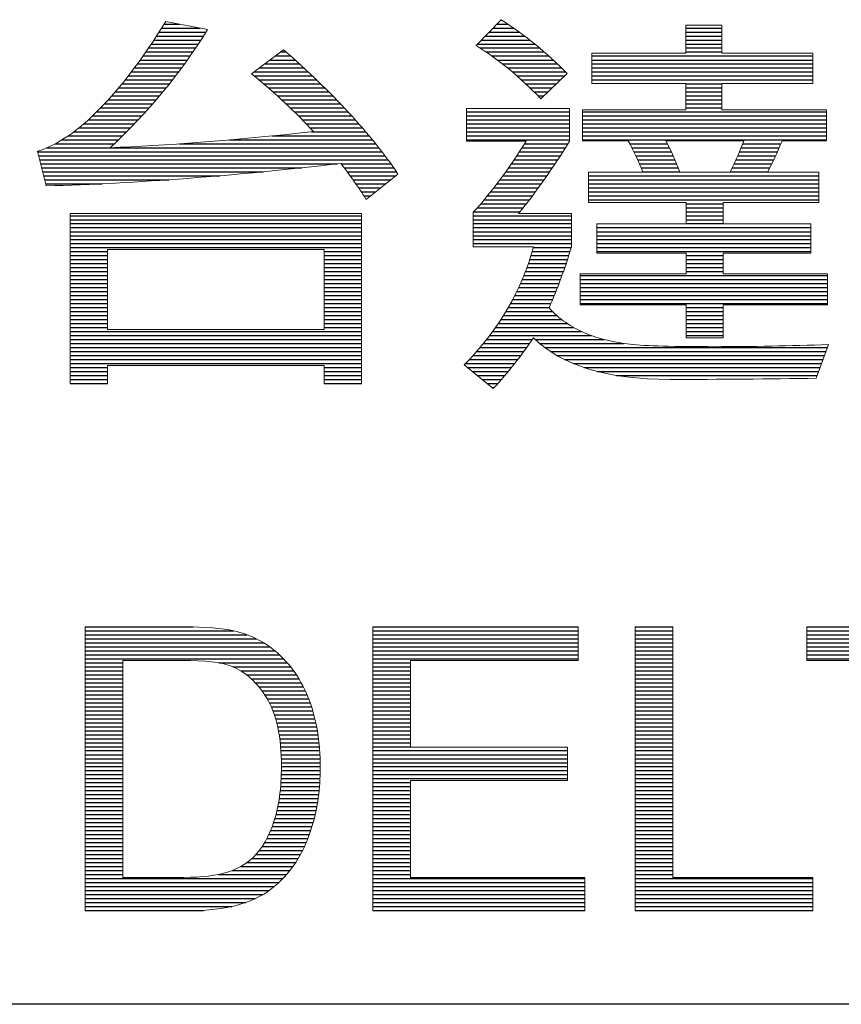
# Model space of a CAD drawing. Header units: millimetres. Extents: x 0 to 1700, y 17 to 1205.
# Tile 15 of 51: x 353 to 408, y 154 to 221. Entities that reach past the tile are written whole.
import ezdxf

# ---------------------------------------------------------------- set-up
doc = ezdxf.new("R2010")
doc.units = ezdxf.units.MM
doc.header["$LTSCALE"] = 77.505185
doc.layers.get('0').update_dxf_attribs({"linetype": 'CONTINUOUS'})
doc.layers.add('DF', color=3, linetype='CONTINUOUS')
doc.layers.add('TXT', color=7, linetype='CONTINUOUS')

# ---------------------------------------------------------------- blocks, each defined once
blk = doc.blocks.new('A$C16500')
at = {"color": 4}
for p, q in [((73.554, 19.154), (73.573, 19.154)), ((66.699, 18.992), (67.469, 18.992)), ((66.75, 19.073), (67.061, 19.073)), ((73.398, 18.992), (73.812, 18.992)), ((73.476, 19.073), (73.695, 19.073)), ((77.292, 18.992), (78.023, 18.992)), ((66.542, 18.75), (67.491, 18.75)), ((66.595, 18.831), (67.543, 18.831)), ((66.647, 18.912), (67.594, 18.912)), ((73.162, 18.75), (74.138, 18.75)), ((73.241, 18.831), (74.033, 18.831)), ((73.319, 18.912), (73.925, 18.912)), ((77.292, 18.912), (78.023, 18.912)), ((77.292, 18.831), (78.023, 18.831)), ((77.292, 18.75), (78.023, 18.75)), ((66.433, 18.589), (67.385, 18.589)), ((66.488, 18.669), (67.439, 18.669)), ((73.084, 18.669), (74.239, 18.669)), ((73.13, 18.589), (74.337, 18.589)), ((77.292, 18.669), (78.023, 18.669)), ((77.292, 18.589), (78.023, 18.589)), ((66.263, 18.346), (67.218, 18.346)), ((66.321, 18.427), (67.274, 18.427)), ((66.377, 18.508), (67.33, 18.508)), ((68.885, 18.346), (69.395, 18.346)), ((68.991, 18.427), (69.304, 18.427)), ((69.096, 18.508), (69.212, 18.508)), ((73.254, 18.508), (74.431, 18.508)), ((73.371, 18.427), (74.523, 18.427)), ((73.482, 18.346), (74.612, 18.346)), ((75.394, 18.427), (79.861, 18.427)), ((75.394, 18.346), (79.861, 18.346)), ((77.292, 18.508), (78.023, 18.508)), ((66.145, 18.185), (67.101, 18.185)), ((66.205, 18.266), (67.16, 18.266)), ((68.674, 18.185), (69.573, 18.185)), ((68.78, 18.266), (69.484, 18.266)), ((73.588, 18.266), (74.698, 18.266)), ((73.69, 18.185), (74.782, 18.185)), ((75.394, 18.266), (79.861, 18.266)), ((75.394, 18.185), (79.861, 18.185)), ((65.959, 17.943), (66.918, 17.943)), ((66.022, 18.023), (66.98, 18.023)), ((66.084, 18.104), (67.041, 18.104)), ((68.565, 18.023), (69.746, 18.023)), ((68.568, 18.104), (69.66, 18.104)), ((68.663, 17.943), (69.831, 17.943)), ((73.787, 18.104), (74.863, 18.104)), ((73.881, 18.023), (74.844, 18.023)), ((73.971, 17.943), (74.759, 17.943)), ((75.394, 18.104), (79.861, 18.104)), ((75.394, 18.023), (79.861, 18.023)), ((75.394, 17.943), (79.861, 17.943)), ((65.827, 17.781), (66.79, 17.781)), ((65.894, 17.862), (66.854, 17.862)), ((68.759, 17.862), (69.915, 17.862)), ((68.853, 17.781), (69.997, 17.781)), ((74.059, 17.862), (74.675, 17.862)), ((74.144, 17.781), (74.59, 17.781)), ((77.292, 17.862), (78.023, 17.862)), ((77.292, 17.781), (78.023, 17.781)), ((65.617, 17.539), (66.588, 17.539)), ((65.689, 17.62), (66.656, 17.62)), ((65.759, 17.7), (66.724, 17.7)), ((68.945, 17.7), (70.079, 17.7)), ((69.036, 17.62), (70.159, 17.62)), ((69.125, 17.539), (70.238, 17.539)), ((74.227, 17.7), (74.506, 17.7)), ((74.307, 17.62), (74.421, 17.62)), ((77.292, 17.7), (78.023, 17.7)), ((77.292, 17.62), (78.023, 17.62)), ((77.292, 17.539), (78.023, 17.539)), ((65.465, 17.377), (66.447, 17.377)), ((65.542, 17.458), (66.518, 17.458)), ((69.212, 17.458), (70.315, 17.458)), ((69.297, 17.377), (70.392, 17.377)), ((77.292, 17.458), (78.023, 17.458)), ((77.292, 17.377), (78.023, 17.377)), ((65.214, 17.135), (66.225, 17.135)), ((65.301, 17.216), (66.3, 17.216)), ((65.385, 17.297), (66.375, 17.297)), ((69.381, 17.297), (70.467, 17.297)), ((69.463, 17.216), (70.541, 17.216)), ((69.543, 17.135), (70.614, 17.135)), ((72.862, 17.297), (74.943, 17.297)), ((72.862, 17.216), (74.943, 17.216)), ((72.862, 17.135), (74.943, 17.135)), ((75.203, 17.297), (80.137, 17.297)), ((75.203, 17.216), (80.137, 17.216)), ((75.203, 17.135), (80.137, 17.135)), ((65.024, 16.974), (66.069, 16.974)), ((65.122, 17.054), (66.148, 17.054)), ((69.621, 17.054), (70.685, 17.054)), ((69.697, 16.974), (70.756, 16.974)), ((72.862, 17.054), (74.943, 17.054)), ((72.862, 16.974), (74.943, 16.974)), ((75.203, 17.054), (80.137, 17.054)), ((75.203, 16.974), (80.137, 16.974)), ((64.684, 16.731), (65.824, 16.731)), ((64.808, 16.812), (65.907, 16.812)), ((64.92, 16.893), (65.989, 16.893)), ((68.069, 16.731), (70.959, 16.731)), ((68.938, 16.812), (70.892, 16.812)), ((69.728, 16.893), (70.824, 16.893)), ((72.862, 16.893), (74.943, 16.893)), ((72.862, 16.812), (74.943, 16.812)), ((72.862, 16.731), (74.943, 16.731)), ((75.203, 16.893), (80.137, 16.893)), ((75.203, 16.812), (80.137, 16.812)), ((75.203, 16.731), (80.137, 16.731)), ((64.377, 16.57), (71.087, 16.57)), ((64.543, 16.651), (65.738, 16.651)), ((67.056, 16.651), (71.024, 16.651)), ((73.983, 16.57), (74.859, 16.57)), ((74.035, 16.651), (74.909, 16.651)), ((76.16, 16.651), (76.922, 16.651)), ((76.203, 16.57), (76.962, 16.57)), ((78.409, 16.57), (79.18, 16.57)), ((78.44, 16.651), (79.213, 16.651)), ((64.193, 16.489), (71.15, 16.489)), ((64.213, 16.408), (71.211, 16.408)), ((73.878, 16.408), (74.756, 16.408)), ((73.931, 16.489), (74.808, 16.489)), ((76.244, 16.489), (77.001, 16.489)), ((76.284, 16.408), (77.038, 16.408)), ((78.342, 16.408), (79.109, 16.408)), ((78.376, 16.489), (79.145, 16.489)), ((64.233, 16.328), (71.271, 16.328)), ((64.253, 16.247), (70.25, 16.247)), ((64.273, 16.166), (69.534, 16.166)), ((70.323, 16.247), (71.33, 16.247)), ((70.386, 16.166), (71.387, 16.166)), ((73.714, 16.166), (74.596, 16.166)), ((73.77, 16.247), (74.65, 16.247)), ((73.824, 16.328), (74.703, 16.328)), ((76.322, 16.328), (77.073, 16.328)), ((76.358, 16.247), (77.107, 16.247)), ((76.392, 16.166), (77.14, 16.166)), ((78.232, 16.166), (78.992, 16.166)), ((78.27, 16.247), (79.033, 16.247)), ((78.307, 16.328), (79.072, 16.328)), ((64.294, 16.085), (68.751, 16.085)), ((64.314, 16.005), (67.874, 16.005)), ((70.447, 16.085), (71.443, 16.085)), ((70.506, 16.005), (71.43, 16.005)), ((73.598, 16.005), (74.485, 16.005)), ((73.657, 16.085), (74.541, 16.085)), ((75.325, 16.005), (79.979, 16.005)), ((76.424, 16.085), (77.172, 16.085)), ((78.192, 16.085), (78.949, 16.085)), ((64.334, 15.924), (66.844, 15.924)), ((64.354, 15.843), (65.494, 15.843)), ((70.565, 15.924), (71.33, 15.924)), ((70.621, 15.843), (71.229, 15.843)), ((70.677, 15.762), (71.129, 15.762)), ((73.416, 15.762), (74.313, 15.762)), ((73.478, 15.843), (74.371, 15.843)), ((73.539, 15.924), (74.428, 15.924)), ((75.325, 15.924), (79.979, 15.924)), ((75.325, 15.843), (79.979, 15.843)), ((75.325, 15.762), (79.979, 15.762)), ((70.731, 15.682), (71.029, 15.682)), ((70.783, 15.601), (70.928, 15.601)), ((73.287, 15.601), (74.193, 15.601)), ((73.352, 15.682), (74.253, 15.682)), ((75.325, 15.682), (79.979, 15.682)), ((75.325, 15.601), (79.979, 15.601)), ((73.079, 15.359), (74.007, 15.359)), ((73.151, 15.439), (74.07, 15.439)), ((73.22, 15.52), (74.132, 15.52)), ((75.325, 15.52), (79.979, 15.52)), ((77.3, 15.439), (78.048, 15.439)), ((77.3, 15.359), (78.048, 15.359)), ((64.845, 15.197), (70.738, 15.197)), ((72.995, 15.197), (74.983, 15.197)), ((73.006, 15.278), (73.942, 15.278)), ((77.3, 15.278), (78.048, 15.278)), ((77.3, 15.197), (78.048, 15.197)), ((64.845, 15.116), (70.738, 15.116)), ((64.845, 15.036), (70.738, 15.036)), ((64.845, 14.955), (70.738, 14.955)), ((72.995, 15.116), (74.983, 15.116)), ((72.995, 15.036), (74.983, 15.036)), ((72.995, 14.955), (74.983, 14.955)), ((75.491, 14.955), (79.82, 14.955)), ((77.3, 15.116), (78.048, 15.116)), ((77.3, 15.036), (78.048, 15.036)), ((64.845, 14.874), (70.738, 14.874)), ((64.845, 14.793), (70.738, 14.793)), ((72.995, 14.874), (74.983, 14.874)), ((72.995, 14.793), (74.983, 14.793)), ((75.491, 14.874), (79.82, 14.874)), ((75.491, 14.793), (79.82, 14.793)), ((64.845, 14.713), (70.738, 14.713)), ((64.845, 14.632), (70.738, 14.632)), ((64.845, 14.551), (70.738, 14.551)), ((72.995, 14.713), (74.983, 14.713)), ((72.995, 14.632), (74.983, 14.632)), ((74.207, 14.551), (74.978, 14.551)), ((75.491, 14.713), (79.82, 14.713)), ((75.491, 14.632), (79.82, 14.632)), ((75.491, 14.551), (79.82, 14.551)), ((64.845, 14.47), (65.605, 14.47)), ((64.845, 14.39), (65.605, 14.39)), ((69.982, 14.47), (70.738, 14.47)), ((69.982, 14.39), (70.738, 14.39)), ((74.162, 14.39), (74.927, 14.39)), ((74.185, 14.47), (74.953, 14.47)), ((75.491, 14.47), (79.82, 14.47)), ((77.3, 14.39), (78.048, 14.39)), ((64.845, 14.309), (65.605, 14.309)), ((64.845, 14.228), (65.605, 14.228)), ((64.845, 14.147), (65.605, 14.147)), ((69.982, 14.309), (70.738, 14.309)), ((69.982, 14.228), (70.738, 14.228)), ((69.982, 14.147), (70.738, 14.147)), ((74.082, 14.147), (74.846, 14.147)), ((74.11, 14.228), (74.874, 14.228)), ((74.137, 14.309), (74.901, 14.309)), ((77.3, 14.309), (78.048, 14.309)), ((77.3, 14.228), (78.048, 14.228)), ((77.3, 14.147), (78.048, 14.147)), ((64.845, 14.067), (65.605, 14.067)), ((64.845, 13.986), (65.605, 13.986)), ((69.982, 14.067), (70.738, 14.067)), ((69.982, 13.986), (70.738, 13.986)), ((74.021, 13.986), (74.789, 13.986)), ((74.052, 14.067), (74.818, 14.067)), ((75.158, 13.986), (80.154, 13.986)), ((77.3, 14.067), (78.048, 14.067)), ((64.845, 13.905), (65.605, 13.905)), ((64.845, 13.824), (65.605, 13.824)), ((64.845, 13.744), (65.605, 13.744)), ((69.982, 13.905), (70.738, 13.905)), ((69.982, 13.824), (70.738, 13.824)), ((69.982, 13.744), (70.738, 13.744)), ((73.916, 13.744), (74.698, 13.744)), ((73.952, 13.824), (74.729, 13.824)), ((73.987, 13.905), (74.76, 13.905)), ((75.158, 13.905), (80.154, 13.905)), ((75.158, 13.824), (80.154, 13.824)), ((75.158, 13.744), (80.154, 13.744)), ((64.845, 13.663), (65.605, 13.663)), ((64.845, 13.582), (65.605, 13.582)), ((69.982, 13.663), (70.738, 13.663)), ((69.982, 13.582), (70.738, 13.582)), ((73.837, 13.582), (74.634, 13.582)), ((73.877, 13.663), (74.667, 13.663)), ((75.158, 13.663), (80.154, 13.663)), ((75.158, 13.582), (80.154, 13.582)), ((64.845, 13.501), (65.605, 13.501)), ((64.845, 13.421), (65.605, 13.421)), ((69.982, 13.501), (70.738, 13.501)), ((69.982, 13.421), (70.738, 13.421)), ((73.751, 13.421), (74.567, 13.421)), ((73.795, 13.501), (74.601, 13.501)), ((75.158, 13.501), (80.154, 13.501)), ((75.158, 13.421), (80.154, 13.421)), ((64.845, 13.34), (65.605, 13.34)), ((64.845, 13.259), (65.605, 13.259)), ((64.845, 13.178), (65.605, 13.178)), ((69.982, 13.34), (70.738, 13.34)), ((69.982, 13.259), (70.738, 13.259)), ((69.982, 13.178), (70.738, 13.178)), ((73.607, 13.178), (74.684, 13.178)), ((73.657, 13.259), (74.598, 13.259)), ((73.705, 13.34), (74.531, 13.34)), ((77.3, 13.34), (78.048, 13.34)), ((77.3, 13.259), (78.048, 13.259)), ((77.3, 13.178), (78.048, 13.178)), ((64.845, 13.098), (65.605, 13.098)), ((64.845, 13.017), (65.605, 13.017)), ((69.982, 13.098), (70.738, 13.098)), ((69.982, 13.017), (70.738, 13.017)), ((73.501, 13.017), (74.894, 13.017)), ((73.555, 13.098), (74.781, 13.098)), ((77.3, 13.098), (78.048, 13.098)), ((77.3, 13.017), (78.048, 13.017)), ((64.845, 12.936), (65.605, 12.936)), ((64.845, 12.855), (70.738, 12.855)), ((64.845, 12.775), (70.738, 12.775)), ((69.982, 12.936), (70.738, 12.936)), ((73.327, 12.775), (75.385, 12.775)), ((73.387, 12.855), (75.186, 12.855)), ((73.445, 12.936), (75.026, 12.936)), ((77.3, 12.936), (78.048, 12.936)), ((77.3, 12.855), (78.048, 12.855)), ((77.3, 12.775), (78.048, 12.775)), ((64.845, 12.694), (70.738, 12.694)), ((64.845, 12.613), (70.738, 12.613)), ((73.2, 12.613), (74.134, 12.613)), ((73.265, 12.694), (74.189, 12.694)), ((74.245, 12.694), (75.64, 12.694)), ((74.337, 12.613), (76.033, 12.613)), ((64.845, 12.532), (70.738, 12.532)), ((64.845, 12.452), (70.738, 12.452)), ((64.845, 12.371), (70.738, 12.371)), ((72.993, 12.371), (73.959, 12.371)), ((73.065, 12.452), (74.019, 12.452)), ((73.134, 12.532), (74.077, 12.532)), ((74.44, 12.532), (80.156, 12.532)), ((74.555, 12.452), (80.126, 12.452)), ((74.687, 12.371), (80.097, 12.371)), ((64.845, 12.29), (70.738, 12.29)), ((64.845, 12.209), (70.738, 12.209)), ((72.843, 12.209), (73.835, 12.209)), ((72.92, 12.29), (73.898, 12.29)), ((74.838, 12.29), (80.068, 12.29)), ((75.016, 12.209), (80.038, 12.209)), ((64.845, 12.129), (65.605, 12.129)), ((64.845, 12.048), (65.605, 12.048)), ((64.845, 11.967), (65.605, 11.967)), ((69.982, 12.129), (70.738, 12.129)), ((69.982, 12.048), (70.738, 12.048)), ((69.982, 11.967), (70.738, 11.967)), ((72.876, 12.129), (73.771, 12.129)), ((72.976, 12.048), (73.705, 12.048)), ((73.075, 11.967), (73.637, 11.967)), ((75.232, 12.129), (80.009, 12.129)), ((75.506, 12.048), (79.98, 12.048)), ((75.892, 11.967), (79.95, 11.967)), ((64.845, 11.886), (65.605, 11.886)), ((64.845, 11.806), (65.605, 11.806)), ((69.982, 11.886), (70.738, 11.886)), ((69.982, 11.806), (70.738, 11.806)), ((73.175, 11.886), (73.567, 11.886)), ((73.275, 11.806), (73.496, 11.806)), ((73.375, 11.725), (73.422, 11.725)), ((65.153, 6.88), (67.337, 6.88)), ((65.153, 6.799), (68.154, 6.799)), ((70.965, 6.88), (75.119, 6.88)), ((70.965, 6.799), (75.119, 6.799)), ((76.27, 6.88), (77.031, 6.88)), ((76.27, 6.799), (77.031, 6.799)), ((79.74, 6.88), (84.293, 6.88)), ((79.74, 6.799), (84.293, 6.799)), ((65.153, 6.718), (68.428, 6.718)), ((65.153, 6.638), (68.617, 6.638)), ((70.965, 6.718), (75.119, 6.718)), ((70.965, 6.638), (75.119, 6.638)), ((76.27, 6.718), (77.031, 6.718)), ((76.27, 6.638), (77.031, 6.638)), ((79.74, 6.718), (84.293, 6.718)), ((79.74, 6.638), (84.293, 6.638)), ((65.153, 6.557), (68.764, 6.557)), ((65.153, 6.476), (68.886, 6.476)), ((65.153, 6.395), (68.989, 6.395)), ((70.965, 6.557), (75.119, 6.557)), ((70.965, 6.476), (75.119, 6.476)), ((70.965, 6.395), (75.119, 6.395)), ((76.27, 6.557), (77.031, 6.557)), ((76.27, 6.476), (77.031, 6.476)), ((76.27, 6.395), (77.031, 6.395)), ((79.74, 6.557), (84.293, 6.557)), ((79.74, 6.476), (84.293, 6.476)), ((79.74, 6.395), (84.293, 6.395)), ((65.153, 6.315), (69.08, 6.315)), ((65.153, 6.234), (69.162, 6.234)), ((70.965, 6.315), (75.119, 6.315)), ((70.965, 6.234), (75.119, 6.234)), ((76.27, 6.315), (77.031, 6.315)), ((76.27, 6.234), (77.031, 6.234)), ((79.74, 6.315), (84.293, 6.315)), ((79.74, 6.234), (84.293, 6.234)), ((65.153, 6.153), (65.913, 6.153)), ((65.153, 6.072), (65.913, 6.072)), ((65.153, 5.992), (65.913, 5.992)), ((67.851, 6.153), (69.237, 6.153)), ((68.138, 6.072), (69.304, 6.072)), ((68.295, 5.992), (69.366, 5.992)), ((70.965, 6.153), (71.725, 6.153)), ((70.965, 6.072), (71.725, 6.072)), ((70.965, 5.992), (71.725, 5.992)), ((76.27, 6.153), (77.031, 6.153)), ((76.27, 6.072), (77.031, 6.072)), ((76.27, 5.992), (77.031, 5.992)), ((65.153, 5.911), (65.913, 5.911)), ((65.153, 5.83), (65.913, 5.83)), ((68.413, 5.911), (69.422, 5.911)), ((68.509, 5.83), (69.473, 5.83)), ((70.965, 5.911), (71.725, 5.911)), ((70.965, 5.83), (71.725, 5.83)), ((76.27, 5.911), (77.031, 5.911)), ((76.27, 5.83), (77.031, 5.83)), ((65.153, 5.749), (65.913, 5.749)), ((65.153, 5.669), (65.913, 5.669)), ((65.153, 5.588), (65.913, 5.588)), ((68.59, 5.749), (69.52, 5.749)), ((68.66, 5.669), (69.562, 5.669)), ((68.723, 5.588), (69.601, 5.588)), ((70.965, 5.749), (71.725, 5.749)), ((70.965, 5.669), (71.725, 5.669)), ((70.965, 5.588), (71.725, 5.588)), ((76.27, 5.749), (77.031, 5.749)), ((76.27, 5.669), (77.031, 5.669)), ((76.27, 5.588), (77.031, 5.588)), ((65.153, 5.507), (65.913, 5.507)), ((65.153, 5.426), (65.913, 5.426)), ((68.779, 5.507), (69.637, 5.507)), ((68.83, 5.426), (69.67, 5.426)), ((70.965, 5.507), (71.725, 5.507)), ((70.965, 5.426), (71.725, 5.426)), ((76.27, 5.507), (77.031, 5.507)), ((76.27, 5.426), (77.031, 5.426)), ((65.153, 5.346), (65.913, 5.346)), ((65.153, 5.265), (65.913, 5.265)), ((65.153, 5.184), (65.913, 5.184)), ((68.875, 5.346), (69.7, 5.346)), ((68.914, 5.265), (69.727, 5.265)), ((68.947, 5.184), (69.752, 5.184)), ((70.965, 5.346), (71.725, 5.346)), ((70.965, 5.265), (71.725, 5.265)), ((70.965, 5.184), (71.725, 5.184)), ((76.27, 5.346), (77.031, 5.346)), ((76.27, 5.265), (77.031, 5.265)), ((76.27, 5.184), (77.031, 5.184)), ((65.153, 5.103), (65.913, 5.103)), ((65.153, 5.023), (65.913, 5.023)), ((68.976, 5.103), (69.775, 5.103)), ((69.002, 5.023), (69.795, 5.023)), ((70.965, 5.103), (71.725, 5.103)), ((70.965, 5.023), (71.725, 5.023)), ((76.27, 5.103), (77.031, 5.103)), ((76.27, 5.023), (77.031, 5.023)), ((65.153, 4.942), (65.913, 4.942)), ((65.153, 4.861), (65.913, 4.861)), ((65.153, 4.78), (65.913, 4.78)), ((69.024, 4.942), (69.814, 4.942)), ((69.043, 4.861), (69.83, 4.861)), ((69.059, 4.78), (69.845, 4.78)), ((70.965, 4.942), (71.725, 4.942)), ((70.965, 4.861), (71.725, 4.861)), ((70.965, 4.78), (71.725, 4.78)), ((76.27, 4.942), (77.031, 4.942)), ((76.27, 4.861), (77.031, 4.861)), ((76.27, 4.78), (77.031, 4.78)), ((65.153, 4.7), (65.913, 4.7)), ((65.153, 4.619), (65.913, 4.619)), ((69.073, 4.7), (69.857, 4.7)), ((69.085, 4.619), (69.868, 4.619)), ((70.965, 4.7), (71.725, 4.7)), ((70.965, 4.619), (71.725, 4.619)), ((76.27, 4.7), (77.031, 4.7)), ((76.27, 4.619), (77.031, 4.619)), ((65.153, 4.538), (65.913, 4.538)), ((65.153, 4.457), (65.913, 4.457)), ((69.095, 4.538), (69.878, 4.538)), ((69.103, 4.457), (69.886, 4.457)), ((70.965, 4.538), (71.725, 4.538)), ((70.965, 4.457), (71.725, 4.457)), ((76.27, 4.538), (77.031, 4.538)), ((76.27, 4.457), (77.031, 4.457)), ((65.153, 4.377), (65.913, 4.377)), ((65.153, 4.296), (65.913, 4.296)), ((65.153, 4.215), (65.913, 4.215)), ((69.109, 4.377), (69.892, 4.377)), ((69.114, 4.296), (69.897, 4.296)), ((69.117, 4.215), (69.9, 4.215)), ((70.965, 4.377), (74.903, 4.377)), ((70.965, 4.296), (74.903, 4.296)), ((70.965, 4.215), (74.903, 4.215)), ((76.27, 4.377), (77.031, 4.377)), ((76.27, 4.296), (77.031, 4.296)), ((76.27, 4.215), (77.031, 4.215)), ((65.153, 4.134), (65.913, 4.134)), ((65.153, 4.054), (65.913, 4.054)), ((69.119, 4.134), (69.902, 4.134)), ((69.119, 4.054), (69.903, 4.054)), ((70.965, 4.134), (74.903, 4.134)), ((70.965, 4.054), (74.903, 4.054)), ((76.27, 4.134), (77.031, 4.134)), ((76.27, 4.054), (77.031, 4.054)), ((65.153, 3.973), (65.913, 3.973)), ((65.153, 3.892), (65.913, 3.892)), ((65.153, 3.811), (65.913, 3.811)), ((69.114, 3.811), (69.898, 3.811)), ((69.117, 3.892), (69.901, 3.892)), ((69.119, 3.973), (69.903, 3.973)), ((70.965, 3.973), (74.903, 3.973)), ((70.965, 3.892), (74.903, 3.892)), ((70.965, 3.811), (74.903, 3.811)), ((76.27, 3.973), (77.031, 3.973)), ((76.27, 3.892), (77.031, 3.892)), ((76.27, 3.811), (77.031, 3.811)), ((65.153, 3.731), (65.913, 3.731)), ((65.153, 3.65), (65.913, 3.65)), ((69.103, 3.65), (69.889, 3.65)), ((69.109, 3.731), (69.894, 3.731)), ((70.965, 3.731), (71.725, 3.731)), ((70.965, 3.65), (71.725, 3.65)), ((76.27, 3.731), (77.031, 3.731)), ((76.27, 3.65), (77.031, 3.65)), ((65.153, 3.569), (65.913, 3.569)), ((65.153, 3.488), (65.913, 3.488)), ((65.153, 3.408), (65.913, 3.408)), ((69.075, 3.408), (69.863, 3.408)), ((69.086, 3.488), (69.873, 3.488)), ((69.096, 3.569), (69.882, 3.569)), ((70.965, 3.569), (71.725, 3.569)), ((70.965, 3.488), (71.725, 3.488)), ((70.965, 3.408), (71.725, 3.408)), ((76.27, 3.569), (77.031, 3.569)), ((76.27, 3.488), (77.031, 3.488)), ((76.27, 3.408), (77.031, 3.408)), ((65.153, 3.327), (65.913, 3.327)), ((65.153, 3.246), (65.913, 3.246)), ((69.047, 3.246), (69.837, 3.246)), ((69.062, 3.327), (69.851, 3.327)), ((70.965, 3.327), (71.725, 3.327)), ((70.965, 3.246), (71.725, 3.246)), ((76.27, 3.327), (77.031, 3.327)), ((76.27, 3.246), (77.031, 3.246)), ((65.153, 3.165), (65.913, 3.165)), ((65.153, 3.085), (65.913, 3.085)), ((65.153, 3.004), (65.913, 3.004)), ((68.986, 3.004), (69.784, 3.004)), ((69.009, 3.085), (69.804, 3.085)), ((69.029, 3.165), (69.822, 3.165)), ((70.965, 3.165), (71.725, 3.165)), ((70.965, 3.085), (71.725, 3.085)), ((70.965, 3.004), (71.725, 3.004)), ((76.27, 3.165), (77.031, 3.165)), ((76.27, 3.085), (77.031, 3.085)), ((76.27, 3.004), (77.031, 3.004)), ((65.153, 2.923), (65.913, 2.923)), ((65.153, 2.842), (65.913, 2.842)), ((68.932, 2.842), (69.737, 2.842)), ((68.961, 2.923), (69.762, 2.923)), ((70.965, 2.923), (71.725, 2.923)), ((70.965, 2.842), (71.725, 2.842)), ((76.27, 2.923), (77.031, 2.923)), ((76.27, 2.842), (77.031, 2.842)), ((65.153, 2.762), (65.913, 2.762)), ((65.153, 2.681), (65.913, 2.681)), ((65.153, 2.6), (65.913, 2.6)), ((68.823, 2.6), (69.653, 2.6)), ((68.863, 2.681), (69.683, 2.681)), ((68.899, 2.762), (69.711, 2.762)), ((70.965, 2.762), (71.725, 2.762)), ((70.965, 2.681), (71.725, 2.681)), ((70.965, 2.6), (71.725, 2.6)), ((76.27, 2.762), (77.031, 2.762)), ((76.27, 2.681), (77.031, 2.681)), ((76.27, 2.6), (77.031, 2.6)), ((65.153, 2.519), (65.913, 2.519)), ((65.153, 2.439), (65.913, 2.439)), ((68.727, 2.439), (69.585, 2.439)), ((68.778, 2.519), (69.62, 2.519)), ((70.965, 2.519), (71.725, 2.519)), ((70.965, 2.439), (71.725, 2.439)), ((76.27, 2.519), (77.031, 2.519)), ((76.27, 2.439), (77.031, 2.439)), ((65.153, 2.358), (65.913, 2.358)), ((65.153, 2.277), (65.913, 2.277)), ((65.153, 2.196), (65.913, 2.196)), ((68.524, 2.196), (69.458, 2.196)), ((68.602, 2.277), (69.504, 2.277)), ((68.669, 2.358), (69.546, 2.358)), ((70.965, 2.358), (71.725, 2.358)), ((70.965, 2.277), (71.725, 2.277)), ((70.965, 2.196), (71.725, 2.196)), ((76.27, 2.358), (77.031, 2.358)), ((76.27, 2.277), (77.031, 2.277)), ((76.27, 2.196), (77.031, 2.196)), ((65.153, 2.116), (65.913, 2.116)), ((65.153, 2.035), (65.913, 2.035)), ((68.298, 2.035), (69.351, 2.035)), ((68.426, 2.116), (69.407, 2.116)), ((70.965, 2.116), (71.725, 2.116)), ((70.965, 2.035), (71.725, 2.035)), ((76.27, 2.116), (77.031, 2.116)), ((76.27, 2.035), (77.031, 2.035)), ((65.153, 1.954), (65.913, 1.954)), ((65.153, 1.873), (65.913, 1.873)), ((65.153, 1.793), (69.151, 1.793)), ((67.849, 1.873), (69.223, 1.873)), ((68.124, 1.954), (69.29, 1.954)), ((70.965, 1.954), (71.725, 1.954)), ((70.965, 1.873), (71.725, 1.873)), ((70.965, 1.793), (75.252, 1.793)), ((76.27, 1.954), (77.031, 1.954)), ((76.27, 1.873), (77.031, 1.873)), ((76.27, 1.793), (79.86, 1.793)), ((65.153, 1.712), (69.07, 1.712)), ((65.153, 1.631), (68.979, 1.631)), ((70.965, 1.712), (75.252, 1.712)), ((70.965, 1.631), (75.252, 1.631)), ((76.27, 1.712), (79.86, 1.712)), ((76.27, 1.631), (79.86, 1.631)), ((65.153, 1.55), (68.874, 1.55)), ((65.153, 1.47), (68.749, 1.47)), ((70.965, 1.55), (75.252, 1.55)), ((70.965, 1.47), (75.252, 1.47)), ((76.27, 1.55), (79.86, 1.55)), ((76.27, 1.47), (79.86, 1.47)), ((65.153, 1.389), (68.595, 1.389)), ((65.153, 1.308), (68.397, 1.308)), ((65.153, 1.227), (68.119, 1.227)), ((70.965, 1.389), (75.252, 1.389)), ((70.965, 1.308), (75.252, 1.308)), ((70.965, 1.227), (75.252, 1.227)), ((76.27, 1.389), (79.86, 1.389)), ((76.27, 1.308), (79.86, 1.308)), ((76.27, 1.227), (79.86, 1.227)), ((65.153, 1.147), (67.543, 1.147)), ((70.965, 1.147), (75.252, 1.147)), ((76.27, 1.147), (79.86, 1.147))]:
    blk.add_line(p, q, dxfattribs=at)
at = {"color": 4, "lineweight": 5}
for points in [[(64.19, 16.499), (64.988, 16.755), (65.852, 17.632), (66.784, 19.128)], [(66.784, 19.128), (66.784, 19.128), (67.625, 18.961), (67.625, 18.961)], [(73.053, 18.637), (73.053, 18.637), (73.561, 19.161), (73.561, 19.161)], [(73.561, 19.161), (74.037, 18.854), (74.483, 18.491), (74.895, 18.072)], [(67.625, 18.961), (67.073, 18.068), (66.415, 17.27), (65.654, 16.572)], [(77.292, 18.486), (77.292, 18.486), (77.292, 19.051), (77.292, 19.051)], [(77.292, 19.051), (77.292, 19.051), (78.023, 19.051), (78.023, 19.051)], [(78.023, 19.051), (78.023, 19.051), (78.023, 18.486), (78.023, 18.486)], [(68.516, 18.064), (68.516, 18.064), (69.158, 18.555), (69.158, 18.555)], [(69.158, 18.555), (70.151, 17.693), (70.924, 16.855), (71.474, 16.04)], [(74.362, 17.563), (73.933, 18.008), (73.498, 18.366), (73.053, 18.637)], [(75.394, 17.872), (75.394, 17.872), (75.394, 18.486), (75.394, 18.486)], [(75.394, 18.486), (75.394, 18.486), (77.292, 18.486), (77.292, 18.486)], [(78.023, 18.486), (78.023, 18.486), (79.861, 18.486), (79.861, 18.486)], [(79.861, 18.486), (79.861, 18.486), (79.861, 17.872), (79.861, 17.872)], [(69.767, 16.897), (69.423, 17.276), (69.005, 17.666), (68.516, 18.064)], [(74.895, 18.072), (74.895, 18.072), (74.362, 17.563), (74.362, 17.563)], [(77.292, 17.872), (77.292, 17.872), (75.394, 17.872), (75.394, 17.872)], [(77.292, 17.34), (77.292, 17.34), (77.292, 17.872), (77.292, 17.872)], [(79.861, 17.872), (79.861, 17.872), (78.023, 17.872), (78.023, 17.872)], [(78.023, 17.872), (78.023, 17.872), (78.023, 17.34), (78.023, 17.34)], [(72.862, 16.706), (72.862, 16.706), (72.862, 17.365), (72.862, 17.365)], [(72.862, 17.365), (72.862, 17.365), (74.943, 17.365), (74.943, 17.365)], [(74.943, 17.365), (74.943, 17.365), (74.943, 16.706), (74.943, 16.706)], [(75.203, 16.714), (75.203, 16.714), (75.203, 17.34), (75.203, 17.34)], [(75.203, 17.34), (75.203, 17.34), (77.292, 17.34), (77.292, 17.34)], [(78.023, 17.34), (78.023, 17.34), (80.137, 17.34), (80.137, 17.34)], [(80.137, 17.34), (80.137, 17.34), (80.137, 16.714), (80.137, 16.714)], [(65.654, 16.572), (66.74, 16.613), (68.112, 16.721), (69.767, 16.897)], [(74.069, 16.706), (74.069, 16.706), (72.862, 16.706), (72.862, 16.706)], [(72.995, 15.267), (73.348, 15.644), (73.706, 16.123), (74.069, 16.706)], [(74.943, 16.706), (74.615, 16.172), (74.271, 15.683), (73.911, 15.239)], [(76.125, 16.714), (76.125, 16.714), (75.203, 16.714), (75.203, 16.714)], [(76.426, 16.08), (76.353, 16.273), (76.253, 16.484), (76.125, 16.714)], [(78.463, 16.714), (78.463, 16.714), (76.89, 16.714), (76.89, 16.714)], [(76.89, 16.714), (76.992, 16.517), (77.088, 16.305), (77.174, 16.08)], [(78.19, 16.08), (78.302, 16.305), (78.392, 16.517), (78.463, 16.714)], [(79.238, 16.714), (79.144, 16.475), (79.047, 16.264), (78.946, 16.08)], [(80.137, 16.714), (80.137, 16.714), (79.238, 16.714), (79.238, 16.714)], [(64.365, 15.8), (64.365, 15.8), (64.19, 16.499), (64.19, 16.499)], [(70.317, 16.255), (68.176, 16.002), (66.192, 15.851), (64.365, 15.8)], [(70.833, 15.524), (70.674, 15.775), (70.503, 16.019), (70.317, 16.255)], [(71.474, 16.04), (71.474, 16.04), (70.833, 15.524), (70.833, 15.524)], [(75.325, 15.467), (75.325, 15.467), (75.325, 16.08), (75.325, 16.08)], [(75.325, 16.08), (75.325, 16.08), (76.426, 16.08), (76.426, 16.08)], [(77.174, 16.08), (77.174, 16.08), (78.19, 16.08), (78.19, 16.08)], [(78.946, 16.08), (78.946, 16.08), (79.979, 16.08), (79.979, 16.08)], [(79.979, 16.08), (79.979, 16.08), (79.979, 15.467), (79.979, 15.467)], [(77.3, 15.467), (77.3, 15.467), (75.325, 15.467), (75.325, 15.467)], [(77.3, 15.031), (77.3, 15.031), (77.3, 15.467), (77.3, 15.467)], [(79.979, 15.467), (79.979, 15.467), (78.048, 15.467), (78.048, 15.467)], [(78.048, 15.467), (78.048, 15.467), (78.048, 15.031), (78.048, 15.031)], [(64.845, 11.796), (64.845, 11.796), (64.845, 15.239), (64.845, 15.239)], [(64.845, 15.239), (64.845, 15.239), (70.738, 15.239), (70.738, 15.239)], [(70.738, 15.239), (70.738, 15.239), (70.738, 11.796), (70.738, 11.796)], [(72.995, 14.568), (72.995, 14.568), (72.995, 15.267), (72.995, 15.267)], [(73.911, 15.239), (73.911, 15.239), (74.983, 15.239), (74.983, 15.239)], [(74.983, 15.239), (74.983, 15.239), (74.983, 14.568), (74.983, 14.568)], [(75.491, 14.441), (75.491, 14.441), (75.491, 15.031), (75.491, 15.031)], [(75.491, 15.031), (75.491, 15.031), (77.3, 15.031), (77.3, 15.031)], [(78.048, 15.031), (78.048, 15.031), (79.82, 15.031), (79.82, 15.031)], [(79.82, 15.031), (79.82, 15.031), (79.82, 14.441), (79.82, 14.441)], [(72.814, 12.179), (73.525, 12.913), (73.992, 13.709), (74.211, 14.568)], [(74.211, 14.568), (74.211, 14.568), (72.995, 14.568), (72.995, 14.568)], [(74.983, 14.568), (74.848, 14.126), (74.696, 13.714), (74.528, 13.333)], [(69.982, 14.515), (69.982, 14.515), (65.605, 14.515), (65.605, 14.515)], [(65.605, 14.515), (65.605, 14.515), (65.605, 12.893), (65.605, 12.893)], [(69.982, 12.893), (69.982, 12.893), (69.982, 14.515), (69.982, 14.515)], [(77.3, 14.441), (77.3, 14.441), (75.491, 14.441), (75.491, 14.441)], [(77.3, 14.024), (77.3, 14.024), (77.3, 14.441), (77.3, 14.441)], [(79.82, 14.441), (79.82, 14.441), (78.048, 14.441), (78.048, 14.441)], [(78.048, 14.441), (78.048, 14.441), (78.048, 14.024), (78.048, 14.024)], [(75.158, 13.394), (75.158, 13.394), (75.158, 14.024), (75.158, 14.024)], [(75.158, 14.024), (75.158, 14.024), (77.3, 14.024), (77.3, 14.024)], [(78.048, 14.024), (78.048, 14.024), (80.154, 14.024), (80.154, 14.024)], [(80.154, 14.024), (80.154, 14.024), (80.154, 13.394), (80.154, 13.394)], [(77.3, 13.394), (77.3, 13.394), (75.158, 13.394), (75.158, 13.394)], [(77.3, 12.727), (77.3, 12.727), (77.3, 13.394), (77.3, 13.394)], [(80.154, 13.394), (80.154, 13.394), (78.048, 13.394), (78.048, 13.394)], [(78.048, 13.394), (78.048, 13.394), (78.048, 12.727), (78.048, 12.727)], [(74.528, 13.333), (74.726, 13.112), (74.97, 12.943), (75.258, 12.824)], [(65.605, 12.893), (65.605, 12.893), (69.982, 12.893), (69.982, 12.893)], [(75.258, 12.824), (75.547, 12.704), (75.849, 12.63), (76.168, 12.596)], [(74.211, 12.727), (73.972, 12.369), (73.703, 12.027), (73.402, 11.703)], [(78.048, 12.727), (78.048, 12.727), (77.3, 12.727), (77.3, 12.727)], [(80.178, 12.592), (80.178, 12.592), (79.929, 11.91), (79.929, 11.91)], [(69.982, 12.17), (69.982, 12.17), (65.605, 12.17), (65.605, 12.17)], [(65.605, 12.17), (65.605, 12.17), (65.605, 11.796), (65.605, 11.796)], [(69.982, 11.796), (69.982, 11.796), (69.982, 12.17), (69.982, 12.17)], [(73.402, 11.703), (73.402, 11.703), (72.814, 12.179), (72.814, 12.179)], [(65.605, 11.796), (65.605, 11.796), (64.845, 11.796), (64.845, 11.796)], [(70.738, 11.796), (70.738, 11.796), (69.982, 11.796), (69.982, 11.796)], [(65.153, 1.137), (65.153, 1.137), (65.153, 6.882), (65.153, 6.882)], [(65.153, 6.882), (65.153, 6.882), (67.132, 6.882), (67.132, 6.882)], [(67.132, 6.882), (67.578, 6.882), (67.92, 6.854), (68.155, 6.799)], [(68.155, 6.799), (68.484, 6.724), (68.765, 6.586), (68.998, 6.388)], [(70.965, 1.137), (70.965, 1.137), (70.965, 6.882), (70.965, 6.882)], [(70.965, 6.882), (70.965, 6.882), (75.119, 6.882), (75.119, 6.882)], [(75.119, 6.882), (75.119, 6.882), (75.119, 6.204), (75.119, 6.204)], [(76.27, 1.137), (76.27, 1.137), (76.27, 6.882), (76.27, 6.882)], [(76.27, 6.882), (76.27, 6.882), (77.031, 6.882), (77.031, 6.882)], [(77.031, 6.882), (77.031, 6.882), (77.031, 1.815), (77.031, 1.815)], [(79.74, 6.204), (79.74, 6.204), (79.74, 6.882), (79.74, 6.882)], [(79.74, 6.882), (79.74, 6.882), (84.293, 6.882), (84.293, 6.882)], [(68.998, 6.388), (69.3, 6.131), (69.527, 5.805), (69.677, 5.406)], [(67.121, 6.204), (67.121, 6.204), (65.913, 6.204), (65.913, 6.204)], [(65.913, 6.204), (65.913, 6.204), (65.913, 1.815), (65.913, 1.815)], [(68.104, 6.086), (67.901, 6.165), (67.572, 6.204), (67.121, 6.204)], [(75.119, 6.204), (75.119, 6.204), (71.725, 6.204), (71.725, 6.204)], [(71.725, 6.204), (71.725, 6.204), (71.725, 4.445), (71.725, 4.445)], [(81.633, 6.204), (81.633, 6.204), (79.74, 6.204), (79.74, 6.204)], [(68.824, 5.437), (68.626, 5.761), (68.386, 5.976), (68.104, 6.086)], [(71.725, 4.445), (71.725, 4.445), (74.903, 4.445), (74.903, 4.445)], [(74.903, 4.445), (74.903, 4.445), (74.903, 3.771), (74.903, 3.771)], [(74.903, 3.771), (74.903, 3.771), (71.725, 3.771), (71.725, 3.771)], [(71.725, 3.771), (71.725, 3.771), (71.725, 1.815), (71.725, 1.815)], [(68.547, 2.219), (68.727, 2.398), (68.868, 2.642), (68.968, 2.945)], [(69.749, 2.881), (69.648, 2.544), (69.518, 2.264), (69.357, 2.044)], [(68.032, 1.921), (68.247, 1.992), (68.418, 2.091), (68.547, 2.219)], [(69.357, 2.044), (69.198, 1.823), (69.024, 1.649), (68.834, 1.524)], [(65.913, 1.815), (65.913, 1.815), (67.14, 1.815), (67.14, 1.815)], [(67.14, 1.815), (67.518, 1.815), (67.816, 1.85), (68.032, 1.921)], [(71.725, 1.815), (71.725, 1.815), (75.252, 1.815), (75.252, 1.815)], [(75.252, 1.815), (75.252, 1.815), (75.252, 1.137), (75.252, 1.137)], [(77.031, 1.815), (77.031, 1.815), (79.86, 1.815), (79.86, 1.815)], [(79.86, 1.815), (79.86, 1.815), (79.86, 1.137), (79.86, 1.137)], [(68.834, 1.524), (68.646, 1.396), (68.417, 1.3), (68.15, 1.235)], [(68.15, 1.235), (67.881, 1.169), (67.573, 1.137), (67.227, 1.137)], [(67.227, 1.137), (67.227, 1.137), (65.153, 1.137), (65.153, 1.137)], [(75.252, 1.137), (75.252, 1.137), (70.965, 1.137), (70.965, 1.137)], [(79.86, 1.137), (79.86, 1.137), (76.27, 1.137), (76.27, 1.137)]]:
    blk.add_open_spline(points, degree=3, dxfattribs=at)
for points, knots in [([(79.929, 11.91), (78.974, 11.893), (77.986, 11.886), (76.967, 11.886), (76.967, 11.886), (75.706, 11.886), (74.788, 12.166), (74.211, 12.727)], [0.04761905, 0.04761905, 0.04761905, 0.04761905, 0.0952381, 0.0952381, 0.0952381, 0.09523811, 0.14285714, 0.14285714, 0.14285714, 0.14285714]), ([(76.168, 12.596), (76.486, 12.564), (77.057, 12.548), (77.882, 12.548), (77.882, 12.548), (78.638, 12.548), (79.404, 12.563), (80.178, 12.592)], [0.9047619, 0.9047619, 0.9047619, 0.9047619, 0.95238095, 0.95238095, 0.95238095, 0.95238096, 1, 1, 1, 1]), ([(68.968, 2.945), (69.068, 3.25), (69.119, 3.618), (69.119, 4.053), (69.119, 4.053), (69.119, 4.653), (69.02, 5.115), (68.824, 5.437)], [0.4, 0.4, 0.4, 0.4, 0.5, 0.5, 0.5, 0.5, 0.6, 0.6, 0.6, 0.6]), ([(69.677, 5.406), (69.828, 5.008), (69.903, 4.553), (69.903, 4.041), (69.903, 4.041), (69.903, 3.605), (69.852, 3.218), (69.749, 2.881)], [0.4166667, 0.4166667, 0.4166667, 0.4166667, 0.5, 0.5, 0.5, 0.5, 0.5833333, 0.5833333, 0.5833333, 0.5833333])]:
    blk.add_open_spline(points, degree=3, knots=knots, dxfattribs=at)

msp = doc.modelspace()

# ---------------------------------------------------------------- linework, layer by layer
at = {"layer": 'DF'}
msp.add_line((810, 154.391), (30, 154.391), dxfattribs=at)

# ---------------------------------------------------------------- block references
at = {"layer": 'TXT', "xscale": 3.321734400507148, "yscale": 3.321734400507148, "zscale": 3.321734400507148}
msp.add_blockref('A$C16500', (140.906, 156.892), dxfattribs=at)

doc.saveas('drawing.dxf')
